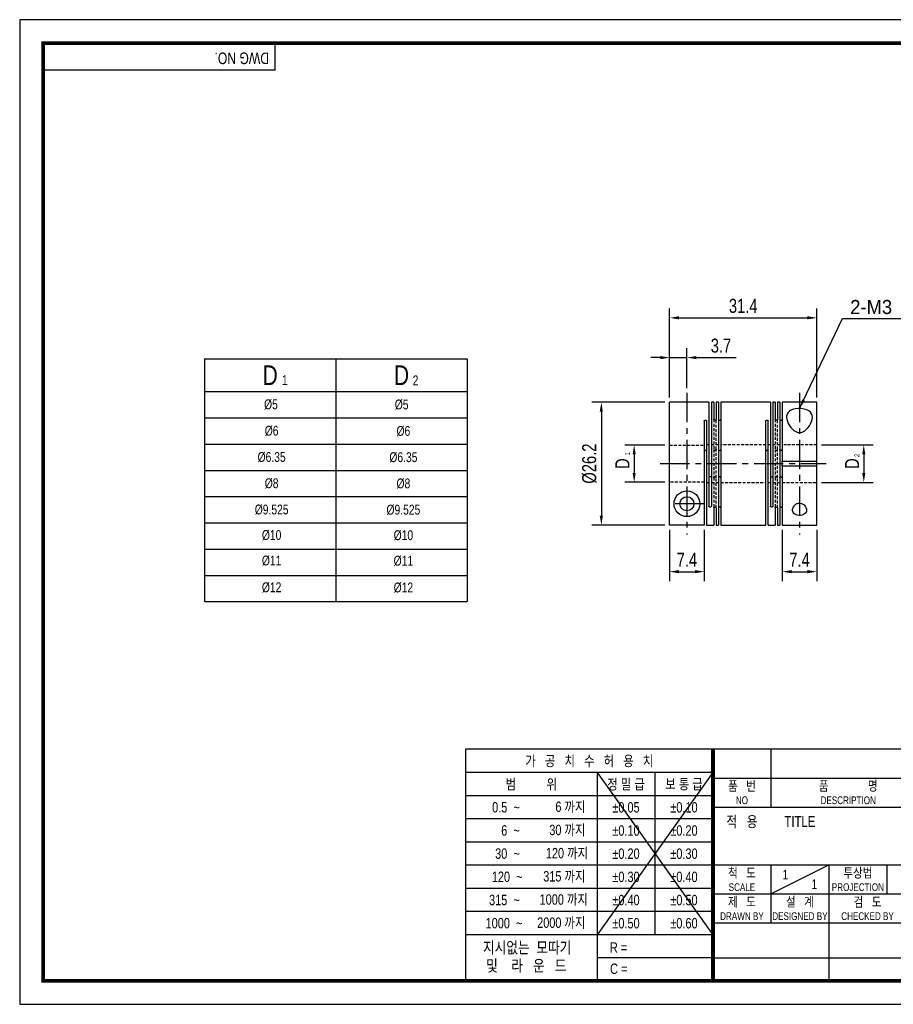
# Model space of a CAD drawing. Header units: millimetres. Extents: x 0 to 297, y 0 to 210.
# Tile 1 of 2: x 0 to 186, y 0 to 210. Entities that reach past the tile are written whole.
import ezdxf
from ezdxf.enums import TextEntityAlignment as Align

# ---------------------------------------------------------------- set-up
doc = ezdxf.new("R2010")
doc.units = ezdxf.units.MM
doc.header["$LTSCALE"] = 5
for name, pattern in [('CENTER', [2, 1.25, -0.25, 0.25, -0.25]), ('CENTER2', [1.125, 0.75, -0.125, 0.125, -0.125]), ('DASHED', [0.75, 0.5, -0.25]), ('HIDDEN', [0.375, 0.25, -0.125]), ('HIDDEN2', [0.1875, 0.125, -0.0625]), ('PHANTOM2', [1.25, 0.625, -0.125, 0.125, -0.125, 0.125, -0.125])]:
    doc.linetypes.add(name, pattern=pattern)
doc.layers.get('0').update_dxf_attribs({"linetype": 'CONTINUOUS'})
doc.layers.get('Defpoints').update_dxf_attribs({"linetype": 'CONTINUOUS'})
for name, color, linetype in [('BM', 2, 'CONTINUOUS'), ('C', 1, 'CENTER2'), ('CT', 1, 'CENTER'), ('D', 7, 'CONTINUOUS'), ('DIM', 7, 'CONTINUOUS'), ('H', 3, 'HIDDEN'), ('HD', 4, 'DASHED'), ('P', 4, 'PHANTOM2')]:
    doc.layers.add(name, color=color, linetype=linetype)
doc.styles.get("Standard").update_dxf_attribs({"font": 'Gulim.ttf', "width": 0.8, "height": 3})
doc.dimstyles.new('LIM', dxfattribs={"dimtxt": 2, "dimasz": 2, "dimexe": 2, "dimexo": 1, "dimgap": 1, "dimtad": 1, "dimdec": 3, "dimzin": 9, "dimdsep": 46, "dimtxsty": 'Standard', "dimcen": 3, "dimclrd": 1, "dimclre": 1, "dimadec": 0, "dimazin": 0, "dimtfac": 1, "dimtdec": 3, "dimtmove": 0, "dimatfit": 3, "dimfxl": 0, "dimtolj": 1, "dimtzin": 0, "dimarcsym": 0})

# ---------------------------------------------------------------- blocks, each defined once
blk = doc.blocks.new('*D7')
at = {"layer": 'Defpoints', "color": 0}
for p in [(142.26, 137.93), (142.26, 130.41), (138.56, 128.4)]:
    blk.add_point(p, dxfattribs=at)
at = {"layer": 'DIM', "color": 1, "lineweight": -2}
for p, q in [((138.56, 129.4), (138.56, 139.93)), ((142.26, 131.41), (142.26, 139.93)), ((136.56, 137.93), (134.56, 137.93)), ((138.56, 137.93), (142.26, 137.93)), ((144.26, 137.93), (152.77, 137.93))]:
    blk.add_line(p, q, dxfattribs=at)
at = {"layer": 'DIM', "color": 1}
for points in [[(136.56, 138.26), (136.56, 137.59), (138.56, 137.93)], [(144.26, 138.26), (144.26, 137.59), (142.26, 137.93)]]:
    blk.add_solid(points, dxfattribs=at)
at = {"layer": 'DIM', "color": 0, "insert": (149.52, 140.47), "char_height": 3, "attachment_point": 5}
blk.add_mtext('\\A1;3.7', dxfattribs=at)
blk = doc.blocks.new('*D8')
at = {"layer": 'Defpoints', "color": 0}
for p in [(138.56, 102.22), (145.96, 102.22), (145.96, 92.27)]:
    blk.add_point(p, dxfattribs=at)
at = {"layer": 'DIM', "color": 1, "lineweight": -2}
for p, q in [((138.56, 101.22), (138.56, 90.27)), ((145.96, 101.22), (145.96, 90.27)), ((140.56, 92.27), (143.96, 92.27))]:
    blk.add_line(p, q, dxfattribs=at)
at = {"layer": 'DIM', "color": 1}
for points in [[(140.56, 92.61), (140.56, 91.94), (138.56, 92.27)], [(143.96, 92.61), (143.96, 91.94), (145.96, 92.27)]]:
    blk.add_solid(points, dxfattribs=at)
at = {"layer": 'DIM', "color": 0, "insert": (142.26, 94.82), "char_height": 3, "attachment_point": 5}
blk.add_mtext('\\A1;7.4', dxfattribs=at)
blk = doc.blocks.new('*D9')
at = {"layer": 'Defpoints', "color": 0}
for p in [(169.96, 146.41), (138.56, 128.41), (169.96, 128.41)]:
    blk.add_point(p, dxfattribs=at)
at = {"layer": 'DIM', "color": 1, "lineweight": -2}
for p, q in [((138.56, 129.41), (138.56, 148.41)), ((169.96, 129.41), (169.96, 148.41)), ((140.56, 146.41), (167.96, 146.41))]:
    blk.add_line(p, q, dxfattribs=at)
at = {"layer": 'DIM', "color": 1}
for points in [[(140.56, 146.75), (140.56, 146.08), (138.56, 146.41)], [(167.96, 146.75), (167.96, 146.08), (169.96, 146.41)]]:
    blk.add_solid(points, dxfattribs=at)
at = {"layer": 'DIM', "color": 0, "insert": (154.26, 148.95), "char_height": 3, "attachment_point": 5}
blk.add_mtext('\\A1;31.4', dxfattribs=at)
blk = doc.blocks.new('*D10')
at = {"layer": 'Defpoints', "color": 0}
for p in [(138.56, 128.41), (124.01, 102.22), (138.56, 102.22)]:
    blk.add_point(p, dxfattribs=at)
at = {"layer": 'DIM', "color": 1, "lineweight": -2}
for p, q in [((137.56, 128.41), (122.01, 128.41)), ((124.01, 126.41), (124.01, 104.22)), ((137.56, 102.22), (122.01, 102.22))]:
    blk.add_line(p, q, dxfattribs=at)
at = {"layer": 'DIM', "color": 1}
for points in [[(123.67, 126.41), (124.34, 126.41), (124.01, 128.41)], [(123.67, 104.22), (124.34, 104.22), (124.01, 102.22)]]:
    blk.add_solid(points, dxfattribs=at)
at = {"layer": 'DIM', "color": 0, "insert": (121.47, 115.32), "char_height": 3, "attachment_point": 5, "rotation": 90}
blk.add_mtext('\\A1;%%C26.2', dxfattribs=at)
blk = doc.blocks.new('*D11')
at = {"layer": 'Defpoints', "color": 0}
for p in [(138.56, 119.28), (131.01, 111.34), (138.56, 111.34)]:
    blk.add_point(p, dxfattribs=at)
at = {"layer": 'DIM', "color": 1, "lineweight": -2}
for p, q in [((137.56, 119.28), (129.01, 119.28)), ((131.01, 117.28), (131.01, 113.34)), ((137.56, 111.34), (129.01, 111.34))]:
    blk.add_line(p, q, dxfattribs=at)
at = {"layer": 'DIM', "color": 1}
for points in [[(130.67, 117.28), (131.34, 117.28), (131.01, 119.28)], [(130.67, 113.34), (131.34, 113.34), (131.01, 111.34)]]:
    blk.add_solid(points, dxfattribs=at)
at = {"layer": 'DIM', "color": 0, "insert": (128.5, 115.31), "char_height": 3, "attachment_point": 5, "rotation": 90}
blk.add_mtext('\\A1;D', dxfattribs=at)
blk = doc.blocks.new('*D12')
at = {"layer": 'Defpoints', "color": 0}
for p in [(162.56, 102.21), (169.96, 102.21), (169.96, 92.27)]:
    blk.add_point(p, dxfattribs=at)
at = {"layer": 'DIM', "color": 1, "lineweight": -2}
for p, q in [((162.56, 101.21), (162.56, 90.27)), ((169.96, 101.21), (169.96, 90.27)), ((164.56, 92.27), (167.96, 92.27))]:
    blk.add_line(p, q, dxfattribs=at)
at = {"layer": 'DIM', "color": 1}
for points in [[(164.56, 92.61), (164.56, 91.94), (162.56, 92.27)], [(167.96, 92.61), (167.96, 91.94), (169.96, 92.27)]]:
    blk.add_solid(points, dxfattribs=at)
at = {"layer": 'DIM', "color": 0, "insert": (166.26, 94.82), "char_height": 3, "attachment_point": 5}
blk.add_mtext('\\A1;7.4', dxfattribs=at)
blk = doc.blocks.new('*D13')
at = {"layer": 'Defpoints', "color": 0}
for p in [(169.96, 119.31), (169.96, 111.31), (179.96, 111.31)]:
    blk.add_point(p, dxfattribs=at)
at = {"layer": 'DIM', "color": 1, "lineweight": -2}
for p, q in [((170.96, 119.31), (181.96, 119.31)), ((179.96, 117.31), (179.96, 113.31)), ((170.96, 111.31), (181.96, 111.31))]:
    blk.add_line(p, q, dxfattribs=at)
at = {"layer": 'DIM', "color": 1}
for points in [[(179.63, 117.31), (180.3, 117.31), (179.96, 119.31)], [(179.63, 113.31), (180.3, 113.31), (179.96, 111.31)]]:
    blk.add_solid(points, dxfattribs=at)
at = {"layer": 'DIM', "color": 0, "insert": (177.46, 115.31), "char_height": 3, "attachment_point": 5, "rotation": 90}
blk.add_mtext('\\A1;D', dxfattribs=at)

msp = doc.modelspace()

# ---------------------------------------------------------------- linework, layer by layer
for p, q in [((54.437, 199.2323), (54.437, 205)), ((54.437, 199.2323), (5, 199.2323)), ((39.4199, 137.6774), (39.4199, 85.8774)), ((39.4199, 137.6774), (95.4199, 137.6774)), ((95.4199, 137.6774), (95.4199, 85.8774)), ((39.4199, 85.8774), (95.4199, 85.8774)), ((95.0758, 54.437), (95.0758, 5)), ((147.8086, 54.437), (95.0758, 54.437)), ((292, 54.437), (147.8086, 54.437)), ((147.8086, 54.437), (147.8086, 5)), ((160.1679, 54.437), (160.1679, 42.0778)), ((147.8086, 49.4295), (95.0758, 49.4295)), ((147.8086, 49.4295), (123.0901, 14.8235)), ((123.0901, 49.4295), (147.8086, 14.8235)), ((123.0901, 49.4295), (123.0901, 5)), ((135.4493, 49.4295), (135.4493, 14.8235)), ((147.8086, 48.2574), (292, 48.2574)), ((147.8086, 44.4858), (95.0758, 44.4858)), ((147.8086, 42.0778), (292, 42.0778)), ((147.8086, 39.5421), (95.0758, 39.5421)), ((147.8086, 34.5984), (95.0758, 34.5984)), ((147.8086, 29.6547), (95.0758, 29.6547)), ((147.8086, 29.7185), (292, 29.7185)), ((160.1679, 23.5389), (172.5271, 29.7185)), ((160.1679, 29.7185), (160.1679, 17.3593)), ((172.5271, 29.7185), (172.5271, 5)), ((184.8864, 29.7185), (184.8864, 23.5389)), ((147.8086, 24.711), (95.0758, 24.711)), ((147.8086, 23.5389), (221.9642, 23.5389)), ((147.8086, 19.7673), (95.0758, 19.7673)), ((147.8086, 17.3593), (292, 17.3593)), ((147.8086, 14.8235), (95.0758, 14.8235)), ((147.8086, 9.8798), (123.0901, 9.8798)), ((147.8086, 9.8798), (221.9642, 9.8798))]:
    msp.add_line(p, q)
at = {"color": 4}
for p, q in [((67.4199, 137.6774), (67.4199, 85.8774)), ((39.4199, 130.6774), (95.4199, 130.6774))]:
    msp.add_line(p, q, dxfattribs=at)
at = {"color": 1}
for p, q in [((39.4199, 125.0774), (95.4199, 125.0774)), ((39.4199, 119.4774), (95.4199, 119.4774)), ((39.4199, 113.8774), (95.4199, 113.8774)), ((39.4199, 108.2774), (95.4199, 108.2774)), ((39.4199, 102.6774), (95.4199, 102.6774)), ((39.4199, 97.0774), (95.4199, 97.0774)), ((39.4199, 91.4774), (95.4199, 91.4774))]:
    msp.add_line(p, q, dxfattribs=at)
msp.add_lwpolyline([(297, 210), (0, 210), (0, 0), (297, 0)], close=True)
msp.add_lwpolyline([(292, 205, 0.8, 0.8, 0), (5, 205, 0.8, 0.8, 0), (5, 5, 0.8, 0.8, 0), (292, 5, 0.8, 0.8, 0)], format="xyseb", close=True)
at = {"const_width": 0.824}
msp.add_lwpolyline([(147.8086, 5), (147.8086, 54.437)], dxfattribs=at)
at = {"layer": 'BM', "linetype": 'Continuous'}
for p, q in [((146.9622, 128.4122), (138.5622, 128.4122)), ((138.5622, 102.2218), (138.5622, 128.4122)), ((146.9622, 128.4122), (146.9622, 106.2276)), ((147.4622, 128.4122), (147.4622, 106.2276)), ((147.9622, 128.4122), (147.4622, 128.4122)), ((147.9622, 128.4122), (147.9622, 124.7504)), ((148.4622, 128.4122), (148.4622, 124.7504)), ((148.9622, 128.4122), (148.4622, 128.4122)), ((148.9622, 128.4122), (148.9622, 102.2122)), ((149.4622, 128.4122), (149.4622, 102.2122)), ((160.0622, 128.4122), (149.4622, 128.4122)), ((160.0622, 128.4122), (160.0622, 106.2276)), ((160.5622, 128.4122), (160.5622, 106.2276)), ((161.0622, 128.4122), (160.5622, 128.4122)), ((161.0622, 128.4122), (161.0622, 124.7504)), ((161.5622, 128.4122), (161.5622, 124.7504)), ((162.0622, 128.4122), (161.5622, 128.4122)), ((162.0622, 128.4122), (162.0622, 102.2122)), ((169.9622, 128.4122), (162.5622, 128.4122)), ((162.5622, 128.4122), (162.5622, 115.8122)), ((169.9622, 115.8122), (169.9622, 128.4122)), ((145.9622, 124.3968), (145.9622, 102.2218)), ((146.4622, 124.3968), (146.4622, 102.2122)), ((159.0622, 102.2122), (159.0622, 124.3968)), ((159.5622, 102.2122), (159.5622, 124.3968)), ((162.5622, 115.8122), (169.9622, 115.8122)), ((162.5622, 115.3122), (162.5622, 115.8122)), ((162.5622, 114.8122), (162.5622, 115.3122)), ((162.5622, 114.8122), (169.9622, 114.8122)), ((162.5622, 114.8122), (162.5622, 102.2122)), ((169.9622, 102.2122), (169.9622, 114.8122)), ((147.9622, 105.874), (147.9622, 102.2122)), ((148.4622, 105.874), (148.4622, 102.2122)), ((161.0622, 105.874), (161.0622, 102.2122)), ((161.5622, 105.874), (161.5622, 102.2122)), ((145.9622, 102.2218), (138.5622, 102.2218)), ((146.4622, 102.2122), (147.9622, 102.2122)), ((148.4622, 102.2122), (148.9622, 102.2122)), ((149.4622, 102.2122), (159.0622, 102.2122)), ((159.5622, 102.2122), (161.0622, 102.2122)), ((161.5622, 102.2122), (162.0622, 102.2122)), ((162.5622, 102.2122), (169.9622, 102.2122))]:
    msp.add_line(p, q, dxfattribs=at)
for radius in [2.75, 1.5]:
    msp.add_circle((142.2622, 106.7622), radius, dxfattribs=at)
msp.add_arc((153.8568, 115.3122), 16.1055, 358.220948, 1.779052, dxfattribs=at)
for points, knots in [([(163.5122, 125.2373), (163.5122, 125.5199), (163.5689, 125.7794), (163.8308, 126.2537), (164.0361, 126.4606), (164.8823, 126.9544), (165.7697, 127.1031), (167.4835, 126.9894), (168.224, 126.7239), (169.0077, 125.8829), (169.0825, 125.3327), (168.8318, 124.1425), (168.521, 123.5088), (167.789, 122.6477), (167.4925, 122.3687), (166.7616, 121.9748), (166.3046, 121.886), (165.4703, 122.08), (165.1139, 122.3217), (164.5378, 122.8503), (164.3027, 123.1505), (163.7334, 124.0501), (163.5122, 124.6721), (163.5122, 125.2373)], [0, 0, 0, 0, 0.0625, 0.0625, 0.125, 0.125, 0.25, 0.25, 0.375, 0.375, 0.5, 0.5, 0.625, 0.625, 0.6875, 0.6875, 0.75, 0.75, 0.8125, 0.8125, 0.875, 0.875, 1, 1, 1, 1]), ([(145.9622, 124.3968), (145.9622, 124.417), (145.9671, 124.4374), (145.9763, 124.4563), (145.9856, 124.4752), (145.9995, 124.4932), (146.017, 124.5087), (146.0345, 124.5243), (146.056, 124.5379), (146.0797, 124.5484), (146.1034, 124.5589), (146.13, 124.5666), (146.1573, 124.571), (146.1753, 124.5739), (146.1938, 124.5753), (146.2122, 124.5753), (146.2402, 124.5753), (146.2686, 124.5719), (146.295, 124.5653), (146.3214, 124.5588), (146.3466, 124.5489), (146.3684, 124.5365), (146.3903, 124.5241), (146.4094, 124.5088), (146.4242, 124.4919), (146.4391, 124.4749), (146.45, 124.4559), (146.4561, 124.4363), (146.4602, 124.4234), (146.4622, 124.4101), (146.4622, 124.3968)], [0, 0, 0, 0, 0.10746468, 0.10746468, 0.10746468, 0.21493022, 0.21493022, 0.21493022, 0.32238515, 0.32238515, 0.32238515, 0.42984467, 0.42984467, 0.42984467, 0.49999992, 0.49999992, 0.49999992, 0.60746591, 0.60746591, 0.60746591, 0.71493199, 0.71493199, 0.71493199, 0.8223964, 0.8223964, 0.8223964, 0.9298538, 0.9298538, 0.9298538, 1, 1, 1, 1]), ([(148.4622, 124.7504), (148.4622, 124.731), (148.4574, 124.7113), (148.4482, 124.6928), (148.4389, 124.6744), (148.425, 124.6568), (148.4075, 124.6414), (148.39, 124.6261), (148.3685, 124.6126), (148.3448, 124.6022), (148.3211, 124.5917), (148.2945, 124.584), (148.2672, 124.5796), (148.2492, 124.5768), (148.2307, 124.5753), (148.2122, 124.5753), (148.1843, 124.5753), (148.1559, 124.5787), (148.1295, 124.5853), (148.1031, 124.5918), (148.0779, 124.6017), (148.0561, 124.614), (148.0342, 124.6263), (148.0151, 124.6414), (148.0003, 124.658), (147.9854, 124.6746), (147.9745, 124.6932), (147.9683, 124.7122), (147.9643, 124.7248), (147.9622, 124.7376), (147.9622, 124.7504)], [0, 0, 0, 0, 0.10746468, 0.10746468, 0.10746468, 0.21493022, 0.21493022, 0.21493022, 0.32238515, 0.32238515, 0.32238515, 0.42984467, 0.42984467, 0.42984467, 0.49999992, 0.49999992, 0.49999992, 0.60746591, 0.60746591, 0.60746591, 0.71493199, 0.71493199, 0.71493199, 0.8223964, 0.8223964, 0.8223964, 0.9298538, 0.9298538, 0.9298538, 1, 1, 1, 1]), ([(148.9622, 124.7504), (148.9622, 124.731), (148.9671, 124.7113), (148.9763, 124.6928), (148.9856, 124.6744), (148.9995, 124.6568), (149.017, 124.6414), (149.0345, 124.6261), (149.056, 124.6126), (149.0797, 124.6022), (149.1034, 124.5917), (149.13, 124.584), (149.1573, 124.5796), (149.1753, 124.5768), (149.1938, 124.5753), (149.2122, 124.5753), (149.2402, 124.5753), (149.2686, 124.5787), (149.295, 124.5853), (149.3214, 124.5918), (149.3466, 124.6017), (149.3684, 124.614), (149.3903, 124.6263), (149.4094, 124.6414), (149.4242, 124.658), (149.4391, 124.6746), (149.45, 124.6932), (149.4561, 124.7122), (149.4602, 124.7248), (149.4622, 124.7376), (149.4622, 124.7504)], [0, 0, 0, 0, 0.10746468, 0.10746468, 0.10746468, 0.21493022, 0.21493022, 0.21493022, 0.32238515, 0.32238515, 0.32238515, 0.42984467, 0.42984467, 0.42984467, 0.49999992, 0.49999992, 0.49999992, 0.60746591, 0.60746591, 0.60746591, 0.71493199, 0.71493199, 0.71493199, 0.8223964, 0.8223964, 0.8223964, 0.9298538, 0.9298538, 0.9298538, 1, 1, 1, 1]), ([(159.0622, 124.3968), (159.0622, 124.417), (159.0671, 124.4374), (159.0763, 124.4563), (159.0856, 124.4752), (159.0995, 124.4932), (159.117, 124.5087), (159.1345, 124.5243), (159.156, 124.5379), (159.1797, 124.5484), (159.2034, 124.5589), (159.23, 124.5666), (159.2573, 124.571), (159.2753, 124.5739), (159.2938, 124.5753), (159.3122, 124.5753), (159.3402, 124.5753), (159.3686, 124.5719), (159.395, 124.5653), (159.4214, 124.5588), (159.4466, 124.5489), (159.4684, 124.5365), (159.4903, 124.5241), (159.5094, 124.5088), (159.5242, 124.4919), (159.5391, 124.4749), (159.55, 124.4559), (159.5561, 124.4363), (159.5602, 124.4234), (159.5622, 124.4101), (159.5622, 124.3968)], [0, 0, 0, 0, 0.10746468, 0.10746468, 0.10746468, 0.21493022, 0.21493022, 0.21493022, 0.32238515, 0.32238515, 0.32238515, 0.42984467, 0.42984467, 0.42984467, 0.49999992, 0.49999992, 0.49999992, 0.60746591, 0.60746591, 0.60746591, 0.71493199, 0.71493199, 0.71493199, 0.8223964, 0.8223964, 0.8223964, 0.9298538, 0.9298538, 0.9298538, 1, 1, 1, 1]), ([(161.5622, 124.7504), (161.5622, 124.731), (161.5574, 124.7113), (161.5482, 124.6928), (161.5389, 124.6744), (161.525, 124.6568), (161.5075, 124.6414), (161.49, 124.6261), (161.4685, 124.6126), (161.4448, 124.6022), (161.4211, 124.5917), (161.3945, 124.584), (161.3672, 124.5796), (161.3492, 124.5768), (161.3307, 124.5753), (161.3122, 124.5753), (161.2843, 124.5753), (161.2559, 124.5787), (161.2295, 124.5853), (161.2031, 124.5918), (161.1779, 124.6017), (161.1561, 124.614), (161.1342, 124.6263), (161.1151, 124.6414), (161.1003, 124.658), (161.0854, 124.6746), (161.0745, 124.6932), (161.0683, 124.7122), (161.0643, 124.7248), (161.0622, 124.7376), (161.0622, 124.7504)], [0, 0, 0, 0, 0.10746468, 0.10746468, 0.10746468, 0.21493022, 0.21493022, 0.21493022, 0.32238515, 0.32238515, 0.32238515, 0.42984467, 0.42984467, 0.42984467, 0.49999992, 0.49999992, 0.49999992, 0.60746591, 0.60746591, 0.60746591, 0.71493199, 0.71493199, 0.71493199, 0.8223964, 0.8223964, 0.8223964, 0.9298538, 0.9298538, 0.9298538, 1, 1, 1, 1]), ([(162.0622, 124.7504), (162.0622, 124.731), (162.0671, 124.7113), (162.0763, 124.6928), (162.0856, 124.6744), (162.0995, 124.6568), (162.117, 124.6414), (162.1345, 124.6261), (162.156, 124.6126), (162.1797, 124.6022), (162.2034, 124.5917), (162.23, 124.584), (162.2573, 124.5796), (162.2753, 124.5768), (162.2938, 124.5753), (162.3122, 124.5753), (162.3402, 124.5753), (162.3686, 124.5787), (162.395, 124.5853), (162.4214, 124.5918), (162.4466, 124.6017), (162.4684, 124.614), (162.4903, 124.6263), (162.5094, 124.6414), (162.5242, 124.658), (162.5391, 124.6746), (162.55, 124.6932), (162.5561, 124.7122), (162.5602, 124.7248), (162.5622, 124.7376), (162.5622, 124.7504)], [0, 0, 0, 0, 0.10746468, 0.10746468, 0.10746468, 0.21493022, 0.21493022, 0.21493022, 0.32238515, 0.32238515, 0.32238515, 0.42984467, 0.42984467, 0.42984467, 0.49999992, 0.49999992, 0.49999992, 0.60746591, 0.60746591, 0.60746591, 0.71493199, 0.71493199, 0.71493199, 0.8223964, 0.8223964, 0.8223964, 0.9298538, 0.9298538, 0.9298538, 1, 1, 1, 1]), ([(146.4622, 117.9583), (146.4622, 117.9728), (146.46, 117.9872), (146.4556, 118.0011), (146.4492, 118.0213), (146.438, 118.0407), (146.4229, 118.0579), (146.4078, 118.075), (146.3885, 118.0904), (146.3665, 118.1027), (146.3445, 118.1151), (146.3192, 118.1248), (146.2928, 118.1312), (146.267, 118.1374), (146.2395, 118.1406), (146.2122, 118.1406), (146.1843, 118.1406), (146.1559, 118.1372), (146.1295, 118.1307), (146.1031, 118.1241), (146.0779, 118.1142), (146.0561, 118.1016), (146.0342, 118.0891), (146.0151, 118.0736), (146.0003, 118.0564), (145.9855, 118.0391), (145.9745, 118.0196), (145.9684, 117.9994), (145.9643, 117.9861), (145.9622, 117.9722), (145.9622, 117.9583)], [0, 0, 0, 0, 0.07377252, 0.07377252, 0.07377252, 0.18131348, 0.18131348, 0.18131348, 0.28859427, 0.28859427, 0.28859427, 0.39587793, 0.39587793, 0.39587793, 0.50020491, 0.50020491, 0.50020491, 0.60758503, 0.60758503, 0.60758503, 0.71496603, 0.71496603, 0.71496603, 0.82232916, 0.82232916, 0.82232916, 0.92961727, 0.92961727, 0.92961727, 1, 1, 1, 1]), ([(148.9622, 118.3119), (148.9622, 118.3116), (148.9622, 118.3112), (148.9623, 118.3109), (148.9624, 118.2923), (148.9674, 118.2732), (148.9769, 118.2553), (148.9864, 118.2375), (149.0005, 118.2203), (149.0181, 118.2053), (149.0357, 118.1903), (149.0573, 118.1771), (149.0811, 118.1668), (149.1049, 118.1565), (149.1316, 118.1489), (149.1589, 118.1447), (149.1764, 118.142), (149.1944, 118.1406), (149.2122, 118.1406), (149.2402, 118.1406), (149.2686, 118.1441), (149.295, 118.1506), (149.3214, 118.1571), (149.3466, 118.1669), (149.3684, 118.1791), (149.3903, 118.1913), (149.4094, 118.2062), (149.4242, 118.2225), (149.439, 118.2387), (149.45, 118.2568), (149.4561, 118.2751), (149.4602, 118.2873), (149.4622, 118.2997), (149.4622, 118.3119)], [0, 0, 0, 0, 0.00189654, 0.00189654, 0.00189654, 0.10972128, 0.10972128, 0.10972128, 0.2171411, 0.2171411, 0.2171411, 0.32439904, 0.32439904, 0.32439904, 0.43170826, 0.43170826, 0.43170826, 0.49976504, 0.49976504, 0.49976504, 0.60714233, 0.60714233, 0.60714233, 0.71452049, 0.71452049, 0.71452049, 0.82188079, 0.82188079, 0.82188079, 0.92916606, 0.92916606, 0.92916606, 1, 1, 1, 1]), ([(159.5622, 117.9583), (159.5622, 117.9587), (159.5622, 117.9591), (159.5622, 117.9595), (159.5621, 117.9805), (159.5571, 118.0016), (159.5476, 118.0211), (159.5381, 118.0405), (159.524, 118.0588), (159.5064, 118.0745), (159.4888, 118.0902), (159.4672, 118.1038), (159.4434, 118.1142), (159.4196, 118.1247), (159.3929, 118.1323), (159.3656, 118.1366), (159.3481, 118.1393), (159.3301, 118.1406), (159.3122, 118.1406), (159.2843, 118.1406), (159.2559, 118.1372), (159.2295, 118.1307), (159.2031, 118.1241), (159.1779, 118.1142), (159.1561, 118.1016), (159.1342, 118.0891), (159.1151, 118.0736), (159.1003, 118.0564), (159.0855, 118.0391), (159.0745, 118.0196), (159.0684, 117.9994), (159.0643, 117.9861), (159.0622, 117.9722), (159.0622, 117.9583)], [0, 0, 0, 0, 0.00189654, 0.00189654, 0.00189654, 0.10972128, 0.10972128, 0.10972128, 0.2171411, 0.2171411, 0.2171411, 0.32439904, 0.32439904, 0.32439904, 0.43170826, 0.43170826, 0.43170826, 0.49976504, 0.49976504, 0.49976504, 0.60714233, 0.60714233, 0.60714233, 0.71452049, 0.71452049, 0.71452049, 0.82188079, 0.82188079, 0.82188079, 0.92916606, 0.92916606, 0.92916606, 1, 1, 1, 1]), ([(162.5622, 118.3119), (162.5622, 118.2934), (162.5574, 118.2744), (162.5482, 118.2565), (162.539, 118.2386), (162.525, 118.2214), (162.5076, 118.2063), (162.4901, 118.1912), (162.4687, 118.1779), (162.445, 118.1675), (162.4213, 118.1571), (162.3947, 118.1494), (162.3674, 118.145), (162.3494, 118.1421), (162.3308, 118.1406), (162.3122, 118.1406), (162.2843, 118.1406), (162.2559, 118.1441), (162.2295, 118.1506), (162.2031, 118.1571), (162.1779, 118.1669), (162.1561, 118.1791), (162.1342, 118.1913), (162.1151, 118.2062), (162.1003, 118.2225), (162.0855, 118.2387), (162.0745, 118.2568), (162.0684, 118.2751), (162.0643, 118.2873), (162.0622, 118.2997), (162.0622, 118.3119)], [0, 0, 0, 0, 0.10736164, 0.10736164, 0.10736164, 0.21473244, 0.21473244, 0.21473244, 0.32198966, 0.32198966, 0.32198966, 0.42929575, 0.42929575, 0.42929575, 0.49977262, 0.49977262, 0.49977262, 0.60714827, 0.60714827, 0.60714827, 0.71452481, 0.71452481, 0.71452481, 0.82188348, 0.82188348, 0.82188348, 0.92916714, 0.92916714, 0.92916714, 1, 1, 1, 1]), ([(147.4622, 112.6661), (147.4622, 112.6657), (147.4622, 112.6653), (147.4622, 112.665), (147.4621, 112.6439), (147.4571, 112.6228), (147.4476, 112.6033), (147.4381, 112.5839), (147.424, 112.5657), (147.4064, 112.5499), (147.3888, 112.5342), (147.3672, 112.5206), (147.3434, 112.5102), (147.3196, 112.4997), (147.2929, 112.4921), (147.2656, 112.4879), (147.2481, 112.4852), (147.2301, 112.4838), (147.2122, 112.4838), (147.1843, 112.4838), (147.1559, 112.4872), (147.1295, 112.4938), (147.1031, 112.5003), (147.0779, 112.5103), (147.0561, 112.5228), (147.0342, 112.5353), (147.0151, 112.5508), (147.0003, 112.5681), (146.9855, 112.5853), (146.9745, 112.6048), (146.9684, 112.625), (146.9643, 112.6384), (146.9622, 112.6522), (146.9622, 112.6661)], [0, 0, 0, 0, 0.00189654, 0.00189654, 0.00189654, 0.10972128, 0.10972128, 0.10972128, 0.2171411, 0.2171411, 0.2171411, 0.32439904, 0.32439904, 0.32439904, 0.43170826, 0.43170826, 0.43170826, 0.49976504, 0.49976504, 0.49976504, 0.60714233, 0.60714233, 0.60714233, 0.71452049, 0.71452049, 0.71452049, 0.82188079, 0.82188079, 0.82188079, 0.92916606, 0.92916606, 0.92916606, 1, 1, 1, 1]), ([(149.4622, 112.3125), (149.4622, 112.3129), (149.4622, 112.3132), (149.4622, 112.3135), (149.4621, 112.3321), (149.4571, 112.3512), (149.4476, 112.3691), (149.4381, 112.3869), (149.424, 112.4041), (149.4064, 112.4191), (149.3888, 112.4341), (149.3672, 112.4474), (149.3434, 112.4576), (149.3196, 112.4679), (149.2929, 112.4755), (149.2656, 112.4797), (149.2481, 112.4824), (149.2301, 112.4838), (149.2122, 112.4838), (149.1843, 112.4838), (149.1559, 112.4804), (149.1295, 112.4738), (149.1031, 112.4673), (149.0779, 112.4575), (149.0561, 112.4453), (149.0342, 112.4331), (149.0151, 112.4182), (149.0003, 112.402), (148.9855, 112.3857), (148.9745, 112.3676), (148.9684, 112.3493), (148.9643, 112.3372), (148.9622, 112.3248), (148.9622, 112.3125)], [0, 0, 0, 0, 0.00189654, 0.00189654, 0.00189654, 0.10972128, 0.10972128, 0.10972128, 0.2171411, 0.2171411, 0.2171411, 0.32439904, 0.32439904, 0.32439904, 0.43170826, 0.43170826, 0.43170826, 0.49976504, 0.49976504, 0.49976504, 0.60714233, 0.60714233, 0.60714233, 0.71452049, 0.71452049, 0.71452049, 0.82188079, 0.82188079, 0.82188079, 0.92916606, 0.92916606, 0.92916606, 1, 1, 1, 1]), ([(160.0622, 112.6661), (160.0622, 112.6657), (160.0622, 112.6653), (160.0623, 112.665), (160.0624, 112.6439), (160.0674, 112.6228), (160.0769, 112.6033), (160.0864, 112.5839), (160.1005, 112.5657), (160.1181, 112.5499), (160.1357, 112.5342), (160.1573, 112.5206), (160.1811, 112.5102), (160.2049, 112.4997), (160.2316, 112.4921), (160.2589, 112.4879), (160.2764, 112.4852), (160.2944, 112.4838), (160.3122, 112.4838), (160.3402, 112.4838), (160.3686, 112.4872), (160.395, 112.4938), (160.4214, 112.5003), (160.4466, 112.5103), (160.4684, 112.5228), (160.4903, 112.5353), (160.5094, 112.5508), (160.5242, 112.5681), (160.539, 112.5853), (160.55, 112.6048), (160.5561, 112.625), (160.5602, 112.6384), (160.5622, 112.6522), (160.5622, 112.6661)], [0, 0, 0, 0, 0.00189654, 0.00189654, 0.00189654, 0.10972128, 0.10972128, 0.10972128, 0.2171411, 0.2171411, 0.2171411, 0.32439904, 0.32439904, 0.32439904, 0.43170826, 0.43170826, 0.43170826, 0.49976504, 0.49976504, 0.49976504, 0.60714233, 0.60714233, 0.60714233, 0.71452049, 0.71452049, 0.71452049, 0.82188079, 0.82188079, 0.82188079, 0.92916606, 0.92916606, 0.92916606, 1, 1, 1, 1]), ([(162.0622, 112.3125), (162.0622, 112.3129), (162.0622, 112.3132), (162.0623, 112.3135), (162.0624, 112.3321), (162.0674, 112.3512), (162.0769, 112.3691), (162.0864, 112.3869), (162.1005, 112.4041), (162.1181, 112.4191), (162.1357, 112.4341), (162.1573, 112.4474), (162.1811, 112.4576), (162.2049, 112.4679), (162.2316, 112.4755), (162.2589, 112.4797), (162.2764, 112.4824), (162.2944, 112.4838), (162.3122, 112.4838), (162.3402, 112.4838), (162.3686, 112.4804), (162.395, 112.4738), (162.4214, 112.4673), (162.4466, 112.4575), (162.4684, 112.4453), (162.4903, 112.4331), (162.5094, 112.4182), (162.5242, 112.402), (162.539, 112.3857), (162.55, 112.3676), (162.5561, 112.3493), (162.5602, 112.3372), (162.5622, 112.3248), (162.5622, 112.3125)], [0, 0, 0, 0, 0.00189738, 0.00189738, 0.00189738, 0.1097697, 0.1097697, 0.1097697, 0.21723693, 0.21723693, 0.21723693, 0.32454221, 0.32454221, 0.32454221, 0.43189879, 0.43189879, 0.43189879, 0.49998561, 0.49998561, 0.49998561, 0.60741284, 0.60741284, 0.60741284, 0.71484096, 0.71484096, 0.71484096, 0.8222512, 0.8222512, 0.8222512, 0.92958639, 0.92958639, 0.92958639, 1, 1, 1, 1]), ([(147.4622, 106.2276), (147.4622, 106.2074), (147.4574, 106.187), (147.4482, 106.1681), (147.4389, 106.1492), (147.425, 106.1313), (147.4075, 106.1157), (147.39, 106.1001), (147.3685, 106.0866), (147.3448, 106.076), (147.3211, 106.0655), (147.2945, 106.0578), (147.2672, 106.0534), (147.2492, 106.0506), (147.2307, 106.0491), (147.2122, 106.0491), (147.1843, 106.0491), (147.1559, 106.0525), (147.1295, 106.0591), (147.1031, 106.0656), (147.0779, 106.0755), (147.0561, 106.0879), (147.0342, 106.1003), (147.0151, 106.1156), (147.0003, 106.1326), (146.9854, 106.1495), (146.9745, 106.1685), (146.9683, 106.1881), (146.9643, 106.201), (146.9622, 106.2143), (146.9622, 106.2276)], [0, 0, 0, 0, 0.10746468, 0.10746468, 0.10746468, 0.21493022, 0.21493022, 0.21493022, 0.32238515, 0.32238515, 0.32238515, 0.42984467, 0.42984467, 0.42984467, 0.49999992, 0.49999992, 0.49999992, 0.60746591, 0.60746591, 0.60746591, 0.71493199, 0.71493199, 0.71493199, 0.8223964, 0.8223964, 0.8223964, 0.9298538, 0.9298538, 0.9298538, 1, 1, 1, 1]), ([(147.9622, 105.874), (147.9622, 105.8934), (147.9671, 105.9132), (147.9763, 105.9316), (147.9856, 105.95), (147.9995, 105.9677), (148.017, 105.983), (148.0345, 105.9983), (148.056, 106.0118), (148.0797, 106.0223), (148.1034, 106.0327), (148.13, 106.0405), (148.1573, 106.0448), (148.1753, 106.0477), (148.1938, 106.0491), (148.2122, 106.0491), (148.2402, 106.0491), (148.2686, 106.0457), (148.295, 106.0392), (148.3214, 106.0326), (148.3466, 106.0228), (148.3684, 106.0105), (148.3903, 105.9981), (148.4094, 105.983), (148.4242, 105.9664), (148.4391, 105.9498), (148.45, 105.9312), (148.4561, 105.9122), (148.4602, 105.8997), (148.4622, 105.8868), (148.4622, 105.874)], [0, 0, 0, 0, 0.10746468, 0.10746468, 0.10746468, 0.21493022, 0.21493022, 0.21493022, 0.32238515, 0.32238515, 0.32238515, 0.42984467, 0.42984467, 0.42984467, 0.49999992, 0.49999992, 0.49999992, 0.60746591, 0.60746591, 0.60746591, 0.71493199, 0.71493199, 0.71493199, 0.8223964, 0.8223964, 0.8223964, 0.9298538, 0.9298538, 0.9298538, 1, 1, 1, 1]), ([(149.4622, 105.874), (149.4622, 105.8934), (149.4574, 105.9132), (149.4482, 105.9316), (149.4389, 105.95), (149.425, 105.9677), (149.4075, 105.983), (149.39, 105.9983), (149.3685, 106.0118), (149.3448, 106.0223), (149.3211, 106.0327), (149.2945, 106.0405), (149.2672, 106.0448), (149.2492, 106.0477), (149.2307, 106.0491), (149.2122, 106.0491), (149.1843, 106.0491), (149.1559, 106.0457), (149.1295, 106.0392), (149.1031, 106.0326), (149.0779, 106.0228), (149.0561, 106.0105), (149.0342, 105.9981), (149.0151, 105.983), (149.0003, 105.9664), (148.9854, 105.9498), (148.9745, 105.9312), (148.9683, 105.9122), (148.9643, 105.8997), (148.9622, 105.8868), (148.9622, 105.874)], [0, 0, 0, 0, 0.10746468, 0.10746468, 0.10746468, 0.21493022, 0.21493022, 0.21493022, 0.32238515, 0.32238515, 0.32238515, 0.42984467, 0.42984467, 0.42984467, 0.49999992, 0.49999992, 0.49999992, 0.60746591, 0.60746591, 0.60746591, 0.71493199, 0.71493199, 0.71493199, 0.8223964, 0.8223964, 0.8223964, 0.9298538, 0.9298538, 0.9298538, 1, 1, 1, 1]), ([(160.5622, 106.2276), (160.5622, 106.2074), (160.5574, 106.187), (160.5482, 106.1681), (160.5389, 106.1492), (160.525, 106.1313), (160.5075, 106.1157), (160.49, 106.1001), (160.4685, 106.0866), (160.4448, 106.076), (160.4211, 106.0655), (160.3945, 106.0578), (160.3672, 106.0534), (160.3492, 106.0506), (160.3307, 106.0491), (160.3122, 106.0491), (160.2843, 106.0491), (160.2559, 106.0525), (160.2295, 106.0591), (160.2031, 106.0656), (160.1779, 106.0755), (160.1561, 106.0879), (160.1342, 106.1003), (160.1151, 106.1156), (160.1003, 106.1326), (160.0854, 106.1495), (160.0745, 106.1685), (160.0683, 106.1881), (160.0643, 106.201), (160.0622, 106.2143), (160.0622, 106.2276)], [0, 0, 0, 0, 0.10746468, 0.10746468, 0.10746468, 0.21493022, 0.21493022, 0.21493022, 0.32238515, 0.32238515, 0.32238515, 0.42984467, 0.42984467, 0.42984467, 0.49999992, 0.49999992, 0.49999992, 0.60746591, 0.60746591, 0.60746591, 0.71493199, 0.71493199, 0.71493199, 0.8223964, 0.8223964, 0.8223964, 0.9298538, 0.9298538, 0.9298538, 1, 1, 1, 1]), ([(161.0622, 105.874), (161.0622, 105.8934), (161.0671, 105.9132), (161.0763, 105.9316), (161.0856, 105.95), (161.0995, 105.9677), (161.117, 105.983), (161.1345, 105.9983), (161.156, 106.0118), (161.1797, 106.0223), (161.2034, 106.0327), (161.23, 106.0405), (161.2573, 106.0448), (161.2753, 106.0477), (161.2938, 106.0491), (161.3122, 106.0491), (161.3402, 106.0491), (161.3686, 106.0457), (161.395, 106.0392), (161.4214, 106.0326), (161.4466, 106.0228), (161.4684, 106.0105), (161.4903, 105.9981), (161.5094, 105.983), (161.5242, 105.9664), (161.5391, 105.9498), (161.55, 105.9312), (161.5561, 105.9122), (161.5602, 105.8997), (161.5622, 105.8868), (161.5622, 105.874)], [0, 0, 0, 0, 0.10746468, 0.10746468, 0.10746468, 0.21493022, 0.21493022, 0.21493022, 0.32238515, 0.32238515, 0.32238515, 0.42984467, 0.42984467, 0.42984467, 0.49999992, 0.49999992, 0.49999992, 0.60746591, 0.60746591, 0.60746591, 0.71493199, 0.71493199, 0.71493199, 0.8223964, 0.8223964, 0.8223964, 0.9298538, 0.9298538, 0.9298538, 1, 1, 1, 1]), ([(162.5622, 105.874), (162.5622, 105.8934), (162.5574, 105.9132), (162.5482, 105.9316), (162.5389, 105.95), (162.525, 105.9677), (162.5075, 105.983), (162.49, 105.9983), (162.4685, 106.0118), (162.4448, 106.0223), (162.4211, 106.0327), (162.3945, 106.0405), (162.3672, 106.0448), (162.3492, 106.0477), (162.3307, 106.0491), (162.3122, 106.0491), (162.2843, 106.0491), (162.2559, 106.0457), (162.2295, 106.0392), (162.2031, 106.0326), (162.1779, 106.0228), (162.1561, 106.0105), (162.1342, 105.9981), (162.1151, 105.983), (162.1003, 105.9664), (162.0854, 105.9498), (162.0745, 105.9312), (162.0683, 105.9122), (162.0643, 105.8997), (162.0622, 105.8868), (162.0622, 105.874)], [0, 0, 0, 0, 0.10746468, 0.10746468, 0.10746468, 0.21493022, 0.21493022, 0.21493022, 0.32238515, 0.32238515, 0.32238515, 0.42984467, 0.42984467, 0.42984467, 0.49999992, 0.49999992, 0.49999992, 0.60746591, 0.60746591, 0.60746591, 0.71493199, 0.71493199, 0.71493199, 0.8223964, 0.8223964, 0.8223964, 0.9298538, 0.9298538, 0.9298538, 1, 1, 1, 1]), ([(167.7622, 105.3871), (167.7622, 105.6894), (167.6452, 106.008), (167.1947, 106.5844), (166.8227, 106.8678), (166.1353, 106.9239), (165.8985, 106.8733), (165.5071, 106.6899), (165.3445, 106.5618), (164.9501, 106.144), (164.8049, 105.8235), (164.7352, 105.2178), (164.8169, 104.9205), (165.2839, 104.4585), (165.6947, 104.2944), (166.6173, 104.2525), (167.076, 104.3784), (167.6378, 104.7991), (167.7622, 105.0848), (167.7622, 105.3871)], [0, 0, 0, 0, 0.125, 0.125, 0.25, 0.25, 0.3125, 0.3125, 0.375, 0.375, 0.5, 0.5, 0.625, 0.625, 0.75, 0.75, 0.875, 0.875, 1, 1, 1, 1])]:
    msp.add_open_spline(points, degree=3, knots=knots, dxfattribs=at)
at = {"layer": 'C'}
msp.add_line((147.8086, 49.4295), (147.8086, 49.3961), dxfattribs=at)
at = {"layer": 'CT'}
for p, q in [((142.2622, 130.4122), (142.2622, 100.2218)), ((166.2622, 130.4122), (166.2622, 100.2122)), ((136.5622, 115.3122), (171.9622, 115.3122)), ((146.0122, 106.7622), (138.5122, 106.7622))]:
    msp.add_line(p, q, dxfattribs=at)
at = {"layer": 'DIM', "color": 1}
msp.add_line((169.9622, 129.4122), (169.9622, 139.9265), dxfattribs=at)
at = {"layer": 'H'}
msp.add_line((147.8086, 49.3128), (147.8086, 49.2711), dxfattribs=at)
at = {"layer": 'HD', "linetype": 'HIDDEN2'}
for p, q in [((147.9622, 124.7504), (147.9622, 118.3119)), ((148.4622, 118.3119), (148.4622, 124.7504)), ((161.0622, 124.7504), (161.0622, 118.3119)), ((161.5622, 118.3119), (161.5622, 124.7504)), ((138.5622, 119.2808), (145.9622, 119.2808)), ((146.9622, 119.3122), (145.9622, 119.3122)), ((147.9622, 119.3122), (147.4622, 119.3122)), ((147.9622, 118.3119), (147.9622, 112.3125)), ((148.9622, 119.3122), (148.4622, 119.3122)), ((148.4622, 112.3125), (148.4622, 118.3119)), ((160.0622, 119.3122), (149.4622, 119.3122)), ((161.0622, 119.3122), (160.5622, 119.3122)), ((161.0622, 118.3119), (161.0622, 112.3125)), ((162.0622, 119.3122), (161.5622, 119.3122)), ((161.5622, 112.3125), (161.5622, 118.3119)), ((163.5122, 119.3122), (162.5622, 119.3122)), ((169.0122, 119.3122), (163.5122, 119.3122)), ((169.9622, 119.3122), (169.0122, 119.3122)), ((145.9622, 111.3436), (138.5622, 111.3436)), ((146.4622, 111.3122), (147.9622, 111.3122)), ((147.9622, 112.3125), (147.9622, 105.874)), ((148.4622, 105.874), (148.4622, 112.3125)), ((148.4622, 111.3122), (148.9622, 111.3122)), ((149.4622, 111.3122), (159.0622, 111.3122)), ((159.5622, 111.3122), (161.0622, 111.3122)), ((161.0622, 112.3125), (161.0622, 105.874)), ((161.5622, 105.874), (161.5622, 112.3125)), ((161.5622, 111.3122), (162.0622, 111.3122)), ((162.5622, 111.3122), (169.9622, 111.3122))]:
    msp.add_line(p, q, dxfattribs=at)
for points, knots in [([(148.4622, 118.3119), (148.4622, 118.3116), (148.4622, 118.3112), (148.4622, 118.3109), (148.4621, 118.2923), (148.4571, 118.2732), (148.4476, 118.2553), (148.4381, 118.2375), (148.424, 118.2203), (148.4064, 118.2053), (148.3888, 118.1903), (148.3672, 118.1771), (148.3434, 118.1668), (148.3196, 118.1565), (148.2929, 118.1489), (148.2656, 118.1447), (148.2481, 118.142), (148.2301, 118.1406), (148.2122, 118.1406), (148.1843, 118.1406), (148.1559, 118.1441), (148.1295, 118.1506), (148.1031, 118.1571), (148.0779, 118.1669), (148.0561, 118.1791), (148.0342, 118.1913), (148.0151, 118.2062), (148.0003, 118.2225), (147.9855, 118.2387), (147.9745, 118.2568), (147.9684, 118.2751), (147.9643, 118.2873), (147.9622, 118.2997), (147.9622, 118.3119)], [0, 0, 0, 0, 0.00189654, 0.00189654, 0.00189654, 0.10972128, 0.10972128, 0.10972128, 0.2171411, 0.2171411, 0.2171411, 0.32439904, 0.32439904, 0.32439904, 0.43170826, 0.43170826, 0.43170826, 0.49976504, 0.49976504, 0.49976504, 0.60714233, 0.60714233, 0.60714233, 0.71452049, 0.71452049, 0.71452049, 0.82188079, 0.82188079, 0.82188079, 0.92916606, 0.92916606, 0.92916606, 1, 1, 1, 1]), ([(161.0622, 118.3119), (161.0622, 118.3057), (161.0628, 118.2994), (161.0638, 118.2932), (161.067, 118.2746), (161.075, 118.2559), (161.0872, 118.2387), (161.0994, 118.2215), (161.1161, 118.2053), (161.1359, 118.1916), (161.1557, 118.178), (161.1792, 118.1664), (161.2044, 118.1579), (161.2296, 118.1494), (161.2573, 118.1438), (161.2851, 118.1417), (161.3129, 118.1395), (161.3416, 118.1408), (161.3689, 118.1452), (161.3961, 118.1497), (161.4227, 118.1576), (161.4463, 118.1681), (161.4699, 118.1786), (161.4913, 118.192), (161.5086, 118.2072), (161.5259, 118.2223), (161.5396, 118.2396), (161.5487, 118.2575), (161.5576, 118.2751), (161.5622, 118.2937), (161.5622, 118.3119)], [0, 0, 0, 0, 0.0358366, 0.0358366, 0.0358366, 0.14349456, 0.14349456, 0.14349456, 0.25080154, 0.25080154, 0.25080154, 0.35803377, 0.35803377, 0.35803377, 0.46533897, 0.46533897, 0.46533897, 0.57268697, 0.57268697, 0.57268697, 0.68003888, 0.68003888, 0.68003888, 0.78738217, 0.78738217, 0.78738217, 0.89466526, 0.89466526, 0.89466526, 1, 1, 1, 1]), ([(147.9622, 112.3125), (147.9622, 112.3129), (147.9622, 112.3132), (147.9623, 112.3135), (147.9624, 112.3321), (147.9674, 112.3512), (147.9769, 112.3691), (147.9864, 112.3869), (148.0005, 112.4041), (148.0181, 112.4191), (148.0357, 112.4341), (148.0573, 112.4474), (148.0811, 112.4576), (148.1049, 112.4679), (148.1316, 112.4755), (148.1589, 112.4797), (148.1764, 112.4824), (148.1944, 112.4838), (148.2122, 112.4838), (148.2402, 112.4838), (148.2686, 112.4804), (148.295, 112.4738), (148.3214, 112.4673), (148.3466, 112.4575), (148.3684, 112.4453), (148.3903, 112.4331), (148.4094, 112.4182), (148.4242, 112.402), (148.439, 112.3857), (148.45, 112.3676), (148.4561, 112.3493), (148.4602, 112.3372), (148.4622, 112.3248), (148.4622, 112.3125)], [0, 0, 0, 0, 0.00189654, 0.00189654, 0.00189654, 0.10972128, 0.10972128, 0.10972128, 0.2171411, 0.2171411, 0.2171411, 0.32439904, 0.32439904, 0.32439904, 0.43170826, 0.43170826, 0.43170826, 0.49976504, 0.49976504, 0.49976504, 0.60714233, 0.60714233, 0.60714233, 0.71452049, 0.71452049, 0.71452049, 0.82188079, 0.82188079, 0.82188079, 0.92916606, 0.92916606, 0.92916606, 1, 1, 1, 1]), ([(161.5622, 112.3125), (161.5622, 112.3188), (161.5617, 112.325), (161.5607, 112.3312), (161.5575, 112.3498), (161.5495, 112.3685), (161.5373, 112.3858), (161.5251, 112.4029), (161.5084, 112.4191), (161.4886, 112.4328), (161.4688, 112.4465), (161.4453, 112.4581), (161.4201, 112.4665), (161.3949, 112.475), (161.3672, 112.4806), (161.3394, 112.4827), (161.3116, 112.4849), (161.2829, 112.4837), (161.2556, 112.4792), (161.2283, 112.4747), (161.2018, 112.4669), (161.1782, 112.4564), (161.1546, 112.4459), (161.1332, 112.4324), (161.1159, 112.4172), (161.0986, 112.4021), (161.0848, 112.3848), (161.0758, 112.3669), (161.0669, 112.3493), (161.0622, 112.3307), (161.0622, 112.3125)], [0, 0, 0, 0, 0.0358366, 0.0358366, 0.0358366, 0.14349456, 0.14349456, 0.14349456, 0.25080154, 0.25080154, 0.25080154, 0.35803377, 0.35803377, 0.35803377, 0.46533897, 0.46533897, 0.46533897, 0.57268697, 0.57268697, 0.57268697, 0.68003888, 0.68003888, 0.68003888, 0.78738217, 0.78738217, 0.78738217, 0.89466526, 0.89466526, 0.89466526, 1, 1, 1, 1])]:
    msp.add_open_spline(points, degree=3, knots=knots, dxfattribs=at)
at = {"layer": 'P'}
msp.add_line((147.8086, 49.221), (147.8086, 49.1627), dxfattribs=at)

# ---------------------------------------------------------------- texts
at = {"color": 0}
for s, insert, char_height, width, attachment_point in [('D', (53.4199, 134.1774), 4.2, 28, 5), ('D', (81.4199, 134.1774), 4.2, 28, 5), ('1', (55.9157, 134.2023), 2.1, 6.3, 1), ('2', (83.7861, 134.1219), 2.1, 3.36, 1), ('%%c5', (53.5669, 127.9279), 2.1, 28, 5), ('%%c5', (81.432, 127.8929), 2.1, 28, 5), ('%%c6', (53.7139, 122.2935), 2.1, 28, 5), ('%%c6', (81.8065, 122.2541), 2.1, 28, 5), ('%%C6.35', (53.7139, 116.6935), 2.1, 28, 5), ('%%C6.35', (81.8065, 116.6541), 2.1, 28, 5), ('%%C8', (53.7139, 111.0935), 2.1, 28, 5), ('%%C8', (81.8065, 111.0541), 2.1, 28, 5), ('%%C9.525', (53.7139, 105.4935), 2.1, 28, 5), ('%%C9.525', (81.8065, 105.4541), 2.1, 28, 5), ('%%C10', (53.7139, 100.0542), 2.1, 28, 5), ('%%C10', (81.8065, 100.0148), 2.1, 28, 5), ('%%c11', (53.7139, 94.6148), 2.1, 28, 5), ('%%c11', (81.8065, 94.5754), 2.1, 28, 5), ('%%C12', (53.7139, 88.9035), 2.1, 28, 5), ('%%C12', (81.8065, 88.8641), 2.1, 28, 5)]:
    msp.add_mtext(s, dxfattribs=dict(at, insert=insert, char_height=char_height, width=width, attachment_point=attachment_point))
at = {"layer": 'D', "width": 0.8}
msp.add_text('DWG NO.', height=2.47185, rotation=180, dxfattribs=at).set_placement((53.1681, 203.0007))
for s, height, p in [('가   공   치   수   허   용   치', 2.224667, (121.4422, 51.9333)), ('범          위', 2.224667, (109.0829, 46.9576)), ('정 밀 급', 2.22467, (129.2697, 46.9576)), ('보 통 급', 2.22467, (141.629, 46.9576)), ('품   번', 2.05988, (153.9882, 46.6095)), ('품              명', 2.059877, (176.6469, 46.6095)), ('NO', 1.6479, (153.9882, 43.5197)), ('DESCRIPTION', 1.647902, (176.6469, 43.5197)), ('%%p0.05', 2.22467, (129.2697, 42.0139)), ('%%p0.10', 2.22467, (141.629, 42.0139)), ('적   용', 2.30706, (153.9882, 38.988)), ('TITLE', 2.30706, (166.3475, 38.988)), ('%%p0.10', 2.22467, (129.2697, 37.0702)), ('%%p0.20', 2.22467, (141.629, 37.0702)), ('%%p0.20', 2.22467, (129.2697, 32.1265)), ('%%p0.30', 2.22467, (141.629, 32.1265)), ('척   도', 2.05988, (153.9882, 28.0706)), ('투상법', 2.05988, (178.7068, 28.0706)), ('%%p0.30', 2.22467, (129.2697, 27.1828)), ('%%p0.40', 2.22467, (141.629, 27.1828)), ('1', 2.0599, (163.2577, 27.6586)), ('SCALE', 1.6479, (153.9882, 24.9808)), ('1', 2.0599, (169.4373, 25.5988)), ('PROJECTION', 1.6479, (178.7068, 24.9808)), ('%%p0.40', 2.22467, (129.2697, 22.2391)), ('%%p0.50', 2.22467, (141.629, 22.2391)), ('제   도', 2.05988, (153.9882, 21.891)), ('설   계', 2.05988, (166.3475, 21.891)), ('검   도', 2.05988, (180.7666, 21.891)), ('%%p0.50', 2.22467, (129.2697, 17.2954)), ('%%p0.60', 2.22467, (141.629, 17.2954))]:
    msp.add_text(s, height=height, dxfattribs=at).set_placement(p, align=Align.MIDDLE)
for s, height, p in [('DRAWN BY', 1.6479, (153.9882, 17.9772)), ('DESIGNED BY', 1.647902, (166.3475, 17.9772)), ('CHECKED BY', 1.6479, (180.7666, 17.9772))]:
    msp.add_text(s, height=height, dxfattribs=at).set_placement(p, align=Align.CENTER)
at = {"layer": 'D', "linetype": 'ByBlock', "width": 0.8}
for s, height, p in [('지시없는  모따기', 2.47185, (98.783, 10.8675)), ('및    라   운   드', 2.471852, (99.4623, 6.9968))]:
    msp.add_text(s, height=height, dxfattribs=at).set_placement(p)
at = {"layer": 'D', "width": 0.8}
for s, p in [('R = ', (125.8389, 10.9999)), ('C = ', (125.878, 6.4776))]:
    msp.add_text(s, height=2.22467, dxfattribs=at).set_placement(p)
at = {"layer": 'D', "char_height": 2.22467, "attachment_point": 6}
for s, insert, width in [('0.5  ~', (106.6111, 42.0139), 8.231062), ('6 까지', (120.6182, 42.0139), 9.803532), ('6  ~', (106.6111, 37.0702), 8.231022), ('30 까지', (120.6182, 37.0702), 9.803491), ('120 까지', (121.1758, 32.1265), 12.652424), ('30  ~', (106.6111, 32.1265), 8.231022), ('120  ~', (107.1976, 27.1828), 8.937991), ('315 까지', (120.6182, 27.1828), 12.097781), ('315  ~', (106.6111, 22.2391), 9.885083), ('1000 까지', (121.1426, 22.2391), 13.382285), ('2000 까지', (120.6182, 17.2954), 12.974319), ('1000  ~', (107.1704, 17.2954), 14.528725)]:
    msp.add_mtext(s, dxfattribs=dict(at, insert=insert, width=width))
at = {"layer": 'DIM'}
msp.add_text('2-M3', height=3, dxfattribs=at).set_placement((177.0665, 147.2197))
at = {"layer": 'DIM', "char_height": 1, "attachment_point": 1, "rotation": 90}
for s, insert, width in [('1', (129.0882, 117.0948), 24.8), ('2', (177.9817, 116.7004), 20.6)]:
    msp.add_mtext(s, dxfattribs=dict(at, insert=insert, width=width))

# ---------------------------------------------------------------- dimensions: what is measured, and where the dimension line sits
at = {"layer": 'DIM'}
for base, p1, p2, picture, middle in [((169.9622, 146.4122), (138.5622, 128.4122), (169.9622, 128.4122), '*D9', (154.2622, 148.9542)), ((142.2622, 137.9265), (138.5622, 128.4027), (142.2622, 130.4122), '*D7', (149.5184, 140.4664)), ((145.9622, 92.2741), (138.5622, 102.2218), (145.9622, 102.2218), '*D8', (142.2622, 94.816)), ((169.9622, 92.2741), (162.5622, 102.2122), (169.9622, 102.2122), '*D12', (166.2622, 94.816))]:
    dim = msp.add_linear_dim(base=base, p1=p1, p2=p2, dimstyle='LIM', dxfattribs=at)
    dim.commit()
    dim.dimension.update_dxf_attribs({"geometry": picture, "text_midpoint": middle})
for base, p1, p2, text, picture, middle in [((124.0051, 102.2218), (138.5622, 128.4122), (138.5622, 102.2218), '%%C26.2', '*D10', (121.4671, 115.317)), ((131.0051, 111.3436), (138.5622, 119.2808), (138.5622, 111.3436), 'D', '*D11', (128.5031, 115.3122)), ((179.9622, 111.3122), (169.9622, 119.3122), (169.9622, 111.3122), 'D', '*D13', (177.4602, 115.3122))]:
    dim = msp.add_linear_dim(base=base, p1=p1, p2=p2, angle=90, text=text, dimstyle='LIM', dxfattribs=at)
    dim.commit()
    dim.dimension.update_dxf_attribs({"geometry": picture, "text_midpoint": middle})

# ---------------------------------------------------------------- leaders
msp.add_leader([(166.2622, 127.0581), (175.447, 146.2858), (189.1784, 146.2858)], dimstyle='LIM', override={"dimgap": 1, "dimtad": 0}, dxfattribs=at)

doc.saveas('drawing.dxf')
